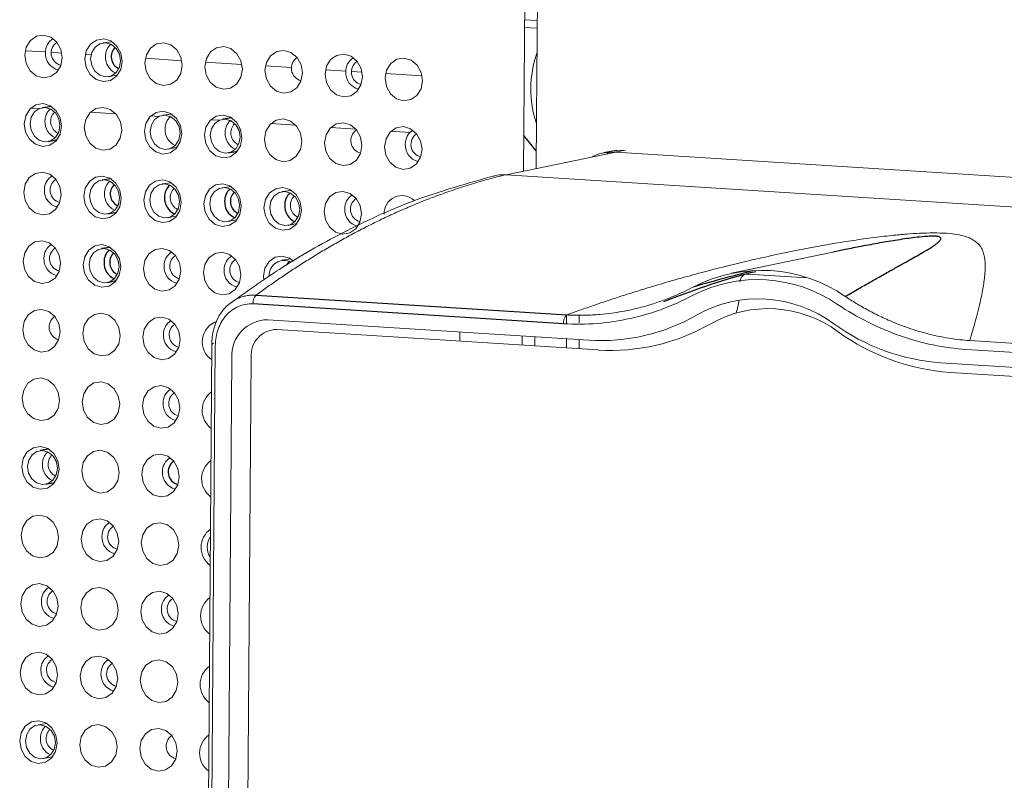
# Model space of a CAD drawing. Header units: millimetres. Extents: x -1472 to 1442, y -78 to 2620.
# Tile 21 of 102: x -1047 to -990, y 1075 to 1119. Entities that reach past the tile are written whole.
import ezdxf

# ---------------------------------------------------------------- set-up
doc = ezdxf.new("R2010")
doc.units = ezdxf.units.MM

msp = doc.modelspace()

# ---------------------------------------------------------------- linework, layer by layer
at = {"color": 144, "linetype": 'Continuous', "lineweight": 18}
for p, q in [((-1017.536, 1110.659), (-1017.46, 1121.002)), ((-1016.725, 1120.814), (-1016.776, 1113.853)), ((-1016.735, 1119.4), (-1017.471, 1119.447)), ((-1016.735, 1119.398), (-1017.471, 1119.445)), ((-1017.475, 1119.004), (-1016.738, 1118.957)), ((-1041.414, 1118.172), (-1041.931, 1118.102)), ((-1045.278, 1117.577), (-1046.454, 1117.652)), ((-1044.333, 1117.517), (-1044.941, 1117.556)), ((-1042.63, 1117.408), (-1042.968, 1117.43)), ((-1037.361, 1117.072), (-1039.482, 1117.208)), ((-1033.875, 1116.85), (-1035.996, 1116.985)), ((-1030.997, 1116.666), (-1032.51, 1116.763)), ((-1041.595, 1116.14), (-1041.084, 1116.246)), ((-1027.848, 1116.465), (-1029.024, 1116.54)), ((-1026.904, 1116.405), (-1027.511, 1116.444)), ((-1023.418, 1116.183), (-1025.538, 1116.318)), ((-1046.143, 1114.307), (-1045.671, 1114.277)), ((-1045.04, 1114.237), (-1044.925, 1114.229)), ((-1042.657, 1114.085), (-1041.207, 1113.992)), ((-1037.957, 1113.97), (-1038.474, 1113.9)), ((-1039.171, 1113.862), (-1038.699, 1113.832)), ((-1038.068, 1113.792), (-1037.953, 1113.785)), ((-1035.685, 1113.64), (-1035.213, 1113.61)), ((-1034.582, 1113.57), (-1034.467, 1113.562)), ((-1032.199, 1113.418), (-1030.749, 1113.325)), ((-1016.777, 1113.775), (-1016.798, 1110.811)), ((-1016.776, 1113.853), (-1016.775, 1113.853)), ((-1028.713, 1113.195), (-1027.263, 1113.103)), ((-1025.227, 1112.973), (-1024.125, 1112.903)), ((-1038.139, 1111.938), (-1037.627, 1112.044)), ((-1012.168, 1111.768), (-1018.544, 1110.451)), ((-1012.341, 1111.752), (-1011.606, 1111.878)), ((-943.992, 1107.418), (-1012.168, 1111.768)), ((-950.566, 1106.115), (-1018.544, 1110.451)), ((-1037.986, 1109.99), (-1038.504, 1109.92)), ((-1034.5, 1109.768), (-1035.018, 1109.698)), ((-1031.014, 1109.545), (-1031.532, 1109.475)), ((-1038.168, 1107.958), (-1037.657, 1108.064)), ((-1034.682, 1107.736), (-1034.171, 1107.842)), ((-1031.196, 1107.513), (-1030.685, 1107.619)), ((-999.213, 1106.033), (-1005.456, 1104.738)), ((-1031.044, 1105.565), (-1031.561, 1105.495)), ((-1004.53, 1104.681), (-1001.041, 1104.459)), ((-1032.381, 1102.035), (-1013.735, 1100.845)), ((-1015.027, 1102.31), (-1015.03, 1101.814)), ((-1014.292, 1102.325), (-1014.296, 1101.86)), ((-1013.2, 1100.28), (-1031.847, 1101.469)), ((-1021.226, 1101.323), (-1021.23, 1100.792)), ((-1017.611, 1100.561), (-1017.607, 1101.092)), ((-1016.871, 1101.045), (-1016.875, 1100.514)), ((-1015.037, 1100.928), (-1015.041, 1100.397)), ((-1014.303, 1100.882), (-1014.307, 1100.35)), ((-991.629, 1100.823), (-975.252, 1099.778)), ((-1036.236, 1016.95), (-1035.618, 1100.605)), ((-1035.421, 1100.536), (-1036.039, 1016.881)), ((-1035.618, 1100.605), (-1035.519, 1100.672)), ((-975.439, 1099.266), (-991.816, 1100.31)), ((-1035.058, 1018.309), (-1034.456, 1099.817)), ((-1033.341, 1099.873), (-1033.943, 1018.365)), ((-993.301, 1099.542), (-975.707, 1098.419)), ((-975.178, 1097.854), (-992.767, 1098.976)), ((-1045.193, 1078.597), (-1045.711, 1078.527)), ((-1045.375, 1076.565), (-1044.864, 1076.671))]:
    msp.add_line(p, q, dxfattribs=at)
at = {"color": 7, "linetype": 'Continuous', "lineweight": 25}
for p, q in [((-1044.929, 1114.414), (-1045.446, 1114.344)), ((-1034.471, 1113.747), (-1034.989, 1113.677)), ((-1045.111, 1112.382), (-1044.599, 1112.488)), ((-1016.791, 1111.832), (-1017.521, 1112.72)), ((-1034.653, 1111.715), (-1034.141, 1111.821)), ((-1012.134, 1111.85), (-1012.869, 1111.724)), ((-1041.472, 1110.212), (-1041.99, 1110.142)), ((-1041.654, 1108.18), (-1041.143, 1108.286)), ((-1041.502, 1106.233), (-1042.019, 1106.163)), ((-999.212, 1106.032), (-999.562, 1105.959)), ((-1041.684, 1104.201), (-1041.172, 1104.307)), ((-1033.05, 1103.466), (-1015.02, 1102.315)), ((-1015.207, 1101.802), (-1033.237, 1102.953)), ((-1045.076, 1094.516), (-1045.593, 1094.446)), ((-1045.258, 1092.484), (-1044.746, 1092.59))]:
    msp.add_line(p, q, dxfattribs=at)
at = {"color": 144, "linetype": 'Continuous', "lineweight": 18, "flags": 128}
for points in [[(-1044.31, 1117.249), (-1044.396, 1116.78), (-1044.634, 1116.393), (-1044.989, 1116.147), (-1045.405, 1116.079), (-1045.819, 1116.2), (-1046.17, 1116.491), (-1046.402, 1116.908), (-1046.481, 1117.387), (-1046.395, 1117.856), (-1046.157, 1118.243), (-1045.803, 1118.49), (-1045.386, 1118.557), (-1044.972, 1118.437), (-1044.621, 1118.145), (-1044.389, 1117.728), (-1044.31, 1117.249)], [(-1040.824, 1117.026), (-1040.91, 1116.557), (-1041.148, 1116.17), (-1041.503, 1115.924), (-1041.919, 1115.856), (-1042.333, 1115.977), (-1042.684, 1116.268), (-1042.916, 1116.685), (-1042.995, 1117.165), (-1042.909, 1117.634), (-1042.671, 1118.021), (-1042.317, 1118.267), (-1041.9, 1118.335), (-1041.486, 1118.214), (-1041.135, 1117.923), (-1040.903, 1117.506), (-1040.824, 1117.026)], [(-1040.921, 1117.061), (-1040.985, 1117.444), (-1041.17, 1117.778), (-1041.45, 1118.01), (-1041.782, 1118.107), (-1042.114, 1118.053), (-1042.398, 1117.856), (-1042.588, 1117.546), (-1042.657, 1117.172), (-1042.594, 1116.788), (-1042.408, 1116.455), (-1042.128, 1116.222), (-1041.796, 1116.126), (-1041.464, 1116.18), (-1041.181, 1116.377), (-1040.99, 1116.686), (-1040.921, 1117.061)], [(-1037.338, 1116.804), (-1037.424, 1116.335), (-1037.662, 1115.948), (-1038.017, 1115.702), (-1038.433, 1115.634), (-1038.848, 1115.755), (-1039.198, 1116.046), (-1039.43, 1116.463), (-1039.509, 1116.943), (-1039.423, 1117.412), (-1039.185, 1117.799), (-1038.831, 1118.045), (-1038.414, 1118.113), (-1038, 1117.992), (-1037.65, 1117.701), (-1037.417, 1117.284), (-1037.338, 1116.804)], [(-1033.852, 1116.582), (-1033.938, 1116.113), (-1034.176, 1115.726), (-1034.531, 1115.479), (-1034.947, 1115.412), (-1035.362, 1115.532), (-1035.712, 1115.823), (-1035.944, 1116.241), (-1036.023, 1116.72), (-1035.937, 1117.189), (-1035.699, 1117.576), (-1035.345, 1117.822), (-1034.928, 1117.89), (-1034.514, 1117.769), (-1034.164, 1117.478), (-1033.931, 1117.061), (-1033.852, 1116.582)], [(-1030.366, 1116.359), (-1030.452, 1115.89), (-1030.69, 1115.503), (-1031.045, 1115.257), (-1031.461, 1115.189), (-1031.876, 1115.31), (-1032.226, 1115.601), (-1032.458, 1116.018), (-1032.537, 1116.498), (-1032.451, 1116.967), (-1032.213, 1117.354), (-1031.859, 1117.6), (-1031.443, 1117.668), (-1031.028, 1117.547), (-1030.678, 1117.256), (-1030.445, 1116.839), (-1030.366, 1116.359)], [(-1026.88, 1116.137), (-1026.966, 1115.668), (-1027.205, 1115.281), (-1027.559, 1115.035), (-1027.975, 1114.967), (-1028.39, 1115.088), (-1028.74, 1115.379), (-1028.972, 1115.796), (-1029.051, 1116.275), (-1028.965, 1116.744), (-1028.727, 1117.131), (-1028.373, 1117.378), (-1027.957, 1117.445), (-1027.542, 1117.325), (-1027.192, 1117.033), (-1026.959, 1116.616), (-1026.88, 1116.137)], [(-1023.394, 1115.914), (-1023.48, 1115.445), (-1023.719, 1115.058), (-1024.073, 1114.812), (-1024.489, 1114.744), (-1024.904, 1114.865), (-1025.254, 1115.156), (-1025.486, 1115.573), (-1025.565, 1116.053), (-1025.479, 1116.522), (-1025.241, 1116.909), (-1024.887, 1117.155), (-1024.471, 1117.223), (-1024.056, 1117.102), (-1023.706, 1116.811), (-1023.473, 1116.394), (-1023.394, 1115.914)], [(-1044.339, 1113.269), (-1044.426, 1112.8), (-1044.664, 1112.413), (-1045.018, 1112.167), (-1045.434, 1112.099), (-1045.849, 1112.22), (-1046.199, 1112.511), (-1046.431, 1112.928), (-1046.511, 1113.408), (-1046.424, 1113.877), (-1046.186, 1114.264), (-1045.832, 1114.51), (-1045.416, 1114.578), (-1045.001, 1114.457), (-1044.651, 1114.166), (-1044.419, 1113.749), (-1044.339, 1113.269)], [(-1044.437, 1113.304), (-1044.5, 1113.687), (-1044.686, 1114.02), (-1044.966, 1114.253), (-1045.297, 1114.35), (-1045.63, 1114.295), (-1045.913, 1114.099), (-1046.103, 1113.789), (-1046.172, 1113.414), (-1046.109, 1113.031), (-1045.923, 1112.698), (-1045.643, 1112.465), (-1045.312, 1112.368), (-1044.979, 1112.423), (-1044.696, 1112.619), (-1044.506, 1112.929), (-1044.437, 1113.304)], [(-1040.853, 1113.047), (-1040.94, 1112.578), (-1041.178, 1112.191), (-1041.532, 1111.944), (-1041.948, 1111.877), (-1042.363, 1111.997), (-1042.713, 1112.289), (-1042.945, 1112.706), (-1043.025, 1113.185), (-1042.938, 1113.654), (-1042.7, 1114.041), (-1042.346, 1114.287), (-1041.93, 1114.355), (-1041.515, 1114.234), (-1041.165, 1113.943), (-1040.933, 1113.526), (-1040.853, 1113.047)], [(-1037.367, 1112.824), (-1037.454, 1112.355), (-1037.692, 1111.968), (-1038.046, 1111.722), (-1038.462, 1111.654), (-1038.877, 1111.775), (-1039.227, 1112.066), (-1039.459, 1112.483), (-1039.539, 1112.963), (-1039.452, 1113.432), (-1039.214, 1113.819), (-1038.86, 1114.065), (-1038.444, 1114.133), (-1038.029, 1114.012), (-1037.679, 1113.721), (-1037.447, 1113.304), (-1037.367, 1112.824)], [(-1037.465, 1112.859), (-1037.528, 1113.242), (-1037.714, 1113.576), (-1037.994, 1113.808), (-1038.325, 1113.905), (-1038.658, 1113.851), (-1038.941, 1113.654), (-1039.131, 1113.344), (-1039.2, 1112.97), (-1039.137, 1112.586), (-1038.951, 1112.253), (-1038.671, 1112.02), (-1038.34, 1111.924), (-1038.007, 1111.978), (-1037.724, 1112.175), (-1037.534, 1112.484), (-1037.465, 1112.859)], [(-1033.881, 1112.602), (-1033.968, 1112.133), (-1034.206, 1111.746), (-1034.56, 1111.5), (-1034.976, 1111.432), (-1035.391, 1111.553), (-1035.741, 1111.844), (-1035.973, 1112.261), (-1036.053, 1112.74), (-1035.966, 1113.209), (-1035.728, 1113.597), (-1035.374, 1113.843), (-1034.958, 1113.911), (-1034.543, 1113.79), (-1034.193, 1113.499), (-1033.961, 1113.081), (-1033.881, 1112.602)], [(-1033.979, 1112.636), (-1034.042, 1113.02), (-1034.228, 1113.353), (-1034.508, 1113.586), (-1034.839, 1113.682), (-1035.172, 1113.628), (-1035.455, 1113.431), (-1035.645, 1113.122), (-1035.714, 1112.747), (-1035.651, 1112.364), (-1035.465, 1112.03), (-1035.185, 1111.798), (-1034.854, 1111.701), (-1034.521, 1111.755), (-1034.238, 1111.952), (-1034.048, 1112.262), (-1033.979, 1112.636)], [(-1030.395, 1112.38), (-1030.482, 1111.911), (-1030.72, 1111.523), (-1031.074, 1111.277), (-1031.49, 1111.209), (-1031.905, 1111.33), (-1032.255, 1111.621), (-1032.488, 1112.039), (-1032.567, 1112.518), (-1032.481, 1112.987), (-1032.242, 1113.374), (-1031.888, 1113.62), (-1031.472, 1113.688), (-1031.057, 1113.567), (-1030.707, 1113.276), (-1030.475, 1112.859), (-1030.395, 1112.38)], [(-1026.909, 1112.157), (-1026.996, 1111.688), (-1027.234, 1111.301), (-1027.588, 1111.055), (-1028.004, 1110.987), (-1028.419, 1111.108), (-1028.769, 1111.399), (-1029.002, 1111.816), (-1029.081, 1112.296), (-1028.995, 1112.765), (-1028.756, 1113.152), (-1028.402, 1113.398), (-1027.986, 1113.466), (-1027.571, 1113.345), (-1027.221, 1113.054), (-1026.989, 1112.637), (-1026.909, 1112.157)], [(-1023.423, 1111.935), (-1023.51, 1111.466), (-1023.748, 1111.079), (-1024.102, 1110.833), (-1024.518, 1110.765), (-1024.933, 1110.886), (-1025.283, 1111.177), (-1025.516, 1111.594), (-1025.595, 1112.073), (-1025.509, 1112.542), (-1025.27, 1112.929), (-1024.916, 1113.176), (-1024.5, 1113.243), (-1024.085, 1113.123), (-1023.735, 1112.831), (-1023.503, 1112.414), (-1023.423, 1111.935)], [(-1012.496, 1111.756), (-1012.608, 1111.714), (-1012.762, 1111.645)], [(-1011.606, 1111.878), (-1012.116, 1111.853), (-1012.134, 1111.85)], [(-1044.369, 1109.289), (-1044.455, 1108.82), (-1044.693, 1108.433), (-1045.047, 1108.187), (-1045.464, 1108.119), (-1045.878, 1108.24), (-1046.228, 1108.531), (-1046.461, 1108.948), (-1046.54, 1109.428), (-1046.454, 1109.897), (-1046.216, 1110.284), (-1045.861, 1110.53), (-1045.445, 1110.598), (-1045.03, 1110.477), (-1044.68, 1110.186), (-1044.448, 1109.769), (-1044.369, 1109.289)], [(-1040.883, 1109.067), (-1040.969, 1108.598), (-1041.207, 1108.211), (-1041.561, 1107.965), (-1041.978, 1107.897), (-1042.392, 1108.018), (-1042.742, 1108.309), (-1042.975, 1108.726), (-1043.054, 1109.206), (-1042.968, 1109.675), (-1042.73, 1110.062), (-1042.375, 1110.308), (-1041.959, 1110.376), (-1041.544, 1110.255), (-1041.194, 1109.964), (-1040.962, 1109.547), (-1040.883, 1109.067)], [(-1040.98, 1109.102), (-1041.043, 1109.485), (-1041.229, 1109.818), (-1041.509, 1110.051), (-1041.841, 1110.148), (-1042.173, 1110.093), (-1042.456, 1109.897), (-1042.647, 1109.587), (-1042.716, 1109.212), (-1042.652, 1108.829), (-1042.467, 1108.496), (-1042.187, 1108.263), (-1041.855, 1108.166), (-1041.523, 1108.22), (-1041.239, 1108.417), (-1041.049, 1108.727), (-1040.98, 1109.102)], [(-1037.397, 1108.845), (-1037.483, 1108.376), (-1037.721, 1107.989), (-1038.075, 1107.742), (-1038.492, 1107.675), (-1038.906, 1107.795), (-1039.256, 1108.086), (-1039.489, 1108.504), (-1039.568, 1108.983), (-1039.482, 1109.452), (-1039.244, 1109.839), (-1038.889, 1110.085), (-1038.473, 1110.153), (-1038.058, 1110.032), (-1037.708, 1109.741), (-1037.476, 1109.324), (-1037.397, 1108.845)], [(-1037.494, 1108.879), (-1037.557, 1109.262), (-1037.743, 1109.596), (-1038.023, 1109.829), (-1038.355, 1109.925), (-1038.687, 1109.871), (-1038.97, 1109.674), (-1039.161, 1109.365), (-1039.23, 1108.99), (-1039.166, 1108.607), (-1038.981, 1108.273), (-1038.701, 1108.04), (-1038.369, 1107.944), (-1038.037, 1107.998), (-1037.754, 1108.195), (-1037.563, 1108.504), (-1037.494, 1108.879)], [(-1033.911, 1108.622), (-1033.997, 1108.153), (-1034.235, 1107.766), (-1034.589, 1107.52), (-1035.006, 1107.452), (-1035.42, 1107.573), (-1035.771, 1107.864), (-1036.003, 1108.281), (-1036.082, 1108.761), (-1035.996, 1109.23), (-1035.758, 1109.617), (-1035.403, 1109.863), (-1034.987, 1109.931), (-1034.573, 1109.81), (-1034.222, 1109.519), (-1033.99, 1109.102), (-1033.911, 1108.622)], [(-1034.008, 1108.657), (-1034.071, 1109.04), (-1034.257, 1109.373), (-1034.537, 1109.606), (-1034.869, 1109.703), (-1035.201, 1109.649), (-1035.484, 1109.452), (-1035.675, 1109.142), (-1035.744, 1108.767), (-1035.68, 1108.384), (-1035.495, 1108.051), (-1035.215, 1107.818), (-1034.883, 1107.721), (-1034.551, 1107.776), (-1034.268, 1107.972), (-1034.077, 1108.282), (-1034.008, 1108.657)], [(-1030.425, 1108.4), (-1030.511, 1107.931), (-1030.749, 1107.544), (-1031.103, 1107.298), (-1031.52, 1107.23), (-1031.934, 1107.351), (-1032.285, 1107.642), (-1032.517, 1108.059), (-1032.596, 1108.538), (-1032.51, 1109.007), (-1032.272, 1109.394), (-1031.917, 1109.641), (-1031.501, 1109.708), (-1031.087, 1109.588), (-1030.736, 1109.297), (-1030.504, 1108.879), (-1030.425, 1108.4)], [(-1030.522, 1108.434), (-1030.585, 1108.818), (-1030.771, 1109.151), (-1031.051, 1109.384), (-1031.383, 1109.48), (-1031.715, 1109.426), (-1031.998, 1109.229), (-1032.189, 1108.92), (-1032.258, 1108.545), (-1032.194, 1108.162), (-1032.009, 1107.828), (-1031.729, 1107.596), (-1031.397, 1107.499), (-1031.065, 1107.553), (-1030.782, 1107.75), (-1030.591, 1108.059), (-1030.522, 1108.434)], [(-1026.939, 1108.177), (-1027.025, 1107.708), (-1027.263, 1107.321), (-1027.617, 1107.075), (-1028.034, 1107.007), (-1028.448, 1107.128), (-1028.799, 1107.419), (-1029.031, 1107.836), (-1029.11, 1108.316), (-1029.024, 1108.785), (-1028.786, 1109.172), (-1028.431, 1109.418), (-1028.015, 1109.486), (-1027.601, 1109.365), (-1027.25, 1109.074), (-1027.018, 1108.657), (-1026.939, 1108.177)], [(-1044.398, 1105.31), (-1044.484, 1104.841), (-1044.723, 1104.454), (-1045.077, 1104.207), (-1045.493, 1104.14), (-1045.908, 1104.26), (-1046.258, 1104.552), (-1046.49, 1104.969), (-1046.569, 1105.448), (-1046.483, 1105.917), (-1046.245, 1106.304), (-1045.891, 1106.55), (-1045.475, 1106.618), (-1045.06, 1106.497), (-1044.71, 1106.206), (-1044.477, 1105.789), (-1044.398, 1105.31)], [(-1040.912, 1105.087), (-1040.998, 1104.618), (-1041.237, 1104.231), (-1041.591, 1103.985), (-1042.007, 1103.917), (-1042.422, 1104.038), (-1042.772, 1104.329), (-1043.004, 1104.746), (-1043.083, 1105.226), (-1042.997, 1105.695), (-1042.759, 1106.082), (-1042.405, 1106.328), (-1041.989, 1106.396), (-1041.574, 1106.275), (-1041.224, 1105.984), (-1040.991, 1105.567), (-1040.912, 1105.087)], [(-1041.01, 1105.122), (-1041.073, 1105.505), (-1041.259, 1105.839), (-1041.538, 1106.071), (-1041.87, 1106.168), (-1042.203, 1106.114), (-1042.486, 1105.917), (-1042.676, 1105.607), (-1042.745, 1105.233), (-1042.682, 1104.849), (-1042.496, 1104.516), (-1042.216, 1104.283), (-1041.885, 1104.187), (-1041.552, 1104.241), (-1041.269, 1104.438), (-1041.078, 1104.747), (-1041.01, 1105.122)], [(-1037.426, 1104.865), (-1037.512, 1104.396), (-1037.751, 1104.009), (-1038.105, 1103.763), (-1038.521, 1103.695), (-1038.936, 1103.816), (-1039.286, 1104.107), (-1039.518, 1104.524), (-1039.597, 1105.003), (-1039.511, 1105.472), (-1039.273, 1105.86), (-1038.919, 1106.106), (-1038.503, 1106.174), (-1038.088, 1106.053), (-1037.738, 1105.762), (-1037.505, 1105.344), (-1037.426, 1104.865)], [(-1033.94, 1104.643), (-1034.026, 1104.174), (-1034.265, 1103.786), (-1034.619, 1103.54), (-1035.035, 1103.472), (-1035.45, 1103.593), (-1035.8, 1103.884), (-1036.032, 1104.302), (-1036.111, 1104.781), (-1036.025, 1105.25), (-1035.787, 1105.637), (-1035.433, 1105.883), (-1035.017, 1105.951), (-1034.602, 1105.83), (-1034.252, 1105.539), (-1034.019, 1105.122), (-1033.94, 1104.643)], [(-1032.611, 1104.343), (-1032.625, 1104.559), (-1032.539, 1105.028), (-1032.301, 1105.415), (-1031.947, 1105.661), (-1031.531, 1105.729), (-1031.116, 1105.608), (-1030.884, 1105.442)], [(-1031.285, 1105.22), (-1031.172, 1105.371), (-1031.114, 1105.426)], [(-1044.428, 1101.33), (-1044.514, 1100.861), (-1044.752, 1100.474), (-1045.106, 1100.228), (-1045.522, 1100.16), (-1045.937, 1100.281), (-1046.287, 1100.572), (-1046.52, 1100.989), (-1046.599, 1101.469), (-1046.513, 1101.938), (-1046.274, 1102.325), (-1045.92, 1102.571), (-1045.504, 1102.639), (-1045.089, 1102.518), (-1044.739, 1102.227), (-1044.507, 1101.81), (-1044.428, 1101.33)], [(-1040.942, 1101.108), (-1041.028, 1100.639), (-1041.266, 1100.252), (-1041.62, 1100.005), (-1042.036, 1099.938), (-1042.451, 1100.058), (-1042.801, 1100.35), (-1043.034, 1100.767), (-1043.113, 1101.246), (-1043.027, 1101.715), (-1042.788, 1102.102), (-1042.434, 1102.348), (-1042.018, 1102.416), (-1041.603, 1102.295), (-1041.253, 1102.004), (-1041.021, 1101.587), (-1040.942, 1101.108)], [(-1037.456, 1100.885), (-1037.542, 1100.416), (-1037.78, 1100.029), (-1038.134, 1099.783), (-1038.55, 1099.715), (-1038.965, 1099.836), (-1039.315, 1100.127), (-1039.548, 1100.544), (-1039.627, 1101.024), (-1039.541, 1101.493), (-1039.302, 1101.88), (-1038.948, 1102.126), (-1038.532, 1102.194), (-1038.117, 1102.073), (-1037.767, 1101.782), (-1037.535, 1101.365), (-1037.456, 1100.885)], [(-1044.457, 1097.35), (-1044.543, 1096.881), (-1044.781, 1096.494), (-1045.136, 1096.248), (-1045.552, 1096.18), (-1045.966, 1096.301), (-1046.317, 1096.592), (-1046.549, 1097.009), (-1046.628, 1097.489), (-1046.542, 1097.958), (-1046.304, 1098.345), (-1045.949, 1098.591), (-1045.533, 1098.659), (-1045.119, 1098.538), (-1044.768, 1098.247), (-1044.536, 1097.83), (-1044.457, 1097.35)], [(-1040.971, 1097.128), (-1041.057, 1096.659), (-1041.295, 1096.272), (-1041.65, 1096.026), (-1042.066, 1095.958), (-1042.48, 1096.079), (-1042.831, 1096.37), (-1043.063, 1096.787), (-1043.142, 1097.266), (-1043.056, 1097.735), (-1042.818, 1098.123), (-1042.464, 1098.369), (-1042.047, 1098.437), (-1041.633, 1098.316), (-1041.282, 1098.025), (-1041.05, 1097.607), (-1040.971, 1097.128)], [(-1037.485, 1096.906), (-1037.571, 1096.437), (-1037.809, 1096.049), (-1038.164, 1095.803), (-1038.58, 1095.735), (-1038.994, 1095.856), (-1039.345, 1096.147), (-1039.577, 1096.565), (-1039.656, 1097.044), (-1039.57, 1097.513), (-1039.332, 1097.9), (-1038.978, 1098.146), (-1038.561, 1098.214), (-1038.147, 1098.093), (-1037.796, 1097.802), (-1037.564, 1097.385), (-1037.485, 1096.906)], [(-1044.486, 1093.371), (-1044.572, 1092.902), (-1044.811, 1092.515), (-1045.165, 1092.268), (-1045.581, 1092.201), (-1045.996, 1092.321), (-1046.346, 1092.613), (-1046.578, 1093.03), (-1046.657, 1093.509), (-1046.571, 1093.978), (-1046.333, 1094.365), (-1045.979, 1094.611), (-1045.563, 1094.679), (-1045.148, 1094.558), (-1044.798, 1094.267), (-1044.565, 1093.85), (-1044.486, 1093.371)], [(-1044.584, 1093.405), (-1044.647, 1093.788), (-1044.833, 1094.122), (-1045.113, 1094.355), (-1045.444, 1094.451), (-1045.777, 1094.397), (-1046.06, 1094.2), (-1046.25, 1093.891), (-1046.319, 1093.516), (-1046.256, 1093.133), (-1046.07, 1092.799), (-1045.79, 1092.566), (-1045.459, 1092.47), (-1045.126, 1092.524), (-1044.843, 1092.721), (-1044.653, 1093.03), (-1044.584, 1093.405)], [(-1041, 1093.148), (-1041.086, 1092.679), (-1041.325, 1092.292), (-1041.679, 1092.046), (-1042.095, 1091.978), (-1042.51, 1092.099), (-1042.86, 1092.39), (-1043.092, 1092.807), (-1043.172, 1093.287), (-1043.085, 1093.756), (-1042.847, 1094.143), (-1042.493, 1094.389), (-1042.077, 1094.457), (-1041.662, 1094.336), (-1041.312, 1094.045), (-1041.079, 1093.628), (-1041, 1093.148)], [(-1037.514, 1092.926), (-1037.6, 1092.457), (-1037.839, 1092.07), (-1038.193, 1091.824), (-1038.609, 1091.756), (-1039.024, 1091.877), (-1039.374, 1092.168), (-1039.606, 1092.585), (-1039.686, 1093.064), (-1039.599, 1093.533), (-1039.361, 1093.92), (-1039.007, 1094.167), (-1038.591, 1094.234), (-1038.176, 1094.114), (-1037.826, 1093.823), (-1037.593, 1093.405), (-1037.514, 1092.926)], [(-1044.516, 1089.391), (-1044.602, 1088.922), (-1044.84, 1088.535), (-1045.194, 1088.289), (-1045.61, 1088.221), (-1046.025, 1088.342), (-1046.375, 1088.633), (-1046.608, 1089.05), (-1046.687, 1089.529), (-1046.601, 1089.998), (-1046.362, 1090.386), (-1046.008, 1090.632), (-1045.592, 1090.7), (-1045.177, 1090.579), (-1044.827, 1090.288), (-1044.595, 1089.87), (-1044.516, 1089.391)], [(-1041.03, 1089.169), (-1041.116, 1088.7), (-1041.354, 1088.313), (-1041.708, 1088.066), (-1042.124, 1087.998), (-1042.539, 1088.119), (-1042.889, 1088.41), (-1043.122, 1088.828), (-1043.201, 1089.307), (-1043.115, 1089.776), (-1042.876, 1090.163), (-1042.522, 1090.409), (-1042.106, 1090.477), (-1041.691, 1090.356), (-1041.341, 1090.065), (-1041.109, 1089.648), (-1041.03, 1089.169)], [(-1037.544, 1088.946), (-1037.63, 1088.477), (-1037.868, 1088.09), (-1038.222, 1087.844), (-1038.638, 1087.776), (-1039.053, 1087.897), (-1039.403, 1088.188), (-1039.636, 1088.605), (-1039.715, 1089.085), (-1039.629, 1089.554), (-1039.39, 1089.941), (-1039.036, 1090.187), (-1038.62, 1090.255), (-1038.205, 1090.134), (-1037.855, 1089.843), (-1037.623, 1089.426), (-1037.544, 1088.946)], [(-1044.545, 1085.411), (-1044.631, 1084.942), (-1044.87, 1084.555), (-1045.224, 1084.309), (-1045.64, 1084.241), (-1046.055, 1084.362), (-1046.405, 1084.653), (-1046.637, 1085.07), (-1046.716, 1085.55), (-1046.63, 1086.019), (-1046.392, 1086.406), (-1046.038, 1086.652), (-1045.622, 1086.72), (-1045.207, 1086.599), (-1044.857, 1086.308), (-1044.624, 1085.891), (-1044.545, 1085.411)], [(-1041.059, 1085.189), (-1041.145, 1084.72), (-1041.384, 1084.333), (-1041.738, 1084.087), (-1042.154, 1084.019), (-1042.569, 1084.14), (-1042.919, 1084.431), (-1043.151, 1084.848), (-1043.23, 1085.327), (-1043.144, 1085.796), (-1042.906, 1086.183), (-1042.552, 1086.43), (-1042.136, 1086.497), (-1041.721, 1086.377), (-1041.371, 1086.086), (-1041.138, 1085.668), (-1041.059, 1085.189)], [(-1037.573, 1084.967), (-1037.659, 1084.497), (-1037.898, 1084.11), (-1038.252, 1083.864), (-1038.668, 1083.796), (-1039.083, 1083.917), (-1039.433, 1084.208), (-1039.665, 1084.625), (-1039.744, 1085.105), (-1039.658, 1085.574), (-1039.42, 1085.961), (-1039.066, 1086.207), (-1038.65, 1086.275), (-1038.235, 1086.154), (-1037.885, 1085.863), (-1037.652, 1085.446), (-1037.573, 1084.967)], [(-1044.574, 1081.432), (-1044.661, 1080.963), (-1044.899, 1080.576), (-1045.253, 1080.329), (-1045.669, 1080.261), (-1046.084, 1080.382), (-1046.434, 1080.673), (-1046.667, 1081.091), (-1046.746, 1081.57), (-1046.66, 1082.039), (-1046.421, 1082.426), (-1046.067, 1082.672), (-1045.651, 1082.74), (-1045.236, 1082.619), (-1044.886, 1082.328), (-1044.654, 1081.911), (-1044.574, 1081.432)], [(-1041.088, 1081.209), (-1041.175, 1080.74), (-1041.413, 1080.353), (-1041.767, 1080.107), (-1042.183, 1080.039), (-1042.598, 1080.16), (-1042.948, 1080.451), (-1043.181, 1080.868), (-1043.26, 1081.348), (-1043.174, 1081.817), (-1042.935, 1082.204), (-1042.581, 1082.45), (-1042.165, 1082.518), (-1041.75, 1082.397), (-1041.4, 1082.106), (-1041.168, 1081.689), (-1041.088, 1081.209)], [(-1037.602, 1080.987), (-1037.689, 1080.518), (-1037.927, 1080.131), (-1038.281, 1079.885), (-1038.697, 1079.817), (-1039.112, 1079.938), (-1039.462, 1080.229), (-1039.695, 1080.646), (-1039.774, 1081.125), (-1039.688, 1081.594), (-1039.449, 1081.981), (-1039.095, 1082.228), (-1038.679, 1082.295), (-1038.264, 1082.175), (-1037.914, 1081.883), (-1037.682, 1081.466), (-1037.602, 1080.987)], [(-1044.604, 1077.452), (-1044.69, 1076.983), (-1044.928, 1076.596), (-1045.282, 1076.35), (-1045.699, 1076.282), (-1046.113, 1076.403), (-1046.464, 1076.694), (-1046.696, 1077.111), (-1046.775, 1077.59), (-1046.689, 1078.059), (-1046.451, 1078.446), (-1046.096, 1078.693), (-1045.68, 1078.76), (-1045.266, 1078.64), (-1044.915, 1078.349), (-1044.683, 1077.931), (-1044.604, 1077.452)], [(-1044.701, 1077.486), (-1044.764, 1077.87), (-1044.95, 1078.203), (-1045.23, 1078.436), (-1045.562, 1078.532), (-1045.894, 1078.478), (-1046.177, 1078.281), (-1046.368, 1077.972), (-1046.437, 1077.597), (-1046.373, 1077.214), (-1046.188, 1076.88), (-1045.908, 1076.648), (-1045.576, 1076.551), (-1045.244, 1076.605), (-1044.961, 1076.802), (-1044.77, 1077.111), (-1044.701, 1077.486)], [(-1041.118, 1077.23), (-1041.204, 1076.761), (-1041.442, 1076.373), (-1041.796, 1076.127), (-1042.213, 1076.059), (-1042.627, 1076.18), (-1042.978, 1076.471), (-1043.21, 1076.888), (-1043.289, 1077.368), (-1043.203, 1077.837), (-1042.965, 1078.224), (-1042.61, 1078.47), (-1042.194, 1078.538), (-1041.78, 1078.417), (-1041.429, 1078.126), (-1041.197, 1077.709), (-1041.118, 1077.23)], [(-1037.632, 1077.007), (-1037.718, 1076.538), (-1037.956, 1076.151), (-1038.31, 1075.905), (-1038.727, 1075.837), (-1039.141, 1075.958), (-1039.492, 1076.249), (-1039.724, 1076.666), (-1039.803, 1077.146), (-1039.717, 1077.615), (-1039.479, 1078.002), (-1039.124, 1078.248), (-1038.708, 1078.316), (-1038.294, 1078.195), (-1037.943, 1077.904), (-1037.711, 1077.487), (-1037.632, 1077.007)]]:
    msp.add_lwpolyline(points, dxfattribs=at)
at = {"color": 144, "linetype": 'Continuous', "lineweight": 18}
for centre, radius, start, end in [((-1044.358, 1117.562), 0.922, 121.2575, 181.6658), ((-1044.206, 1117.521), 0.745, 123.6042, 255.8153), ((-1040.847, 1117.333), 0.946, 132.3206, 181.2143), ((-1044.299, 1117.486), 0.982, 177.0805, 256.6947), ((-1040.787, 1117.272), 1.007, 177.6662, 245.2164), ((-1010.929, 1115.423), 6.182, 160.28, 198.8738), ((-1030.263, 1116.632), 0.745, 123.6049, 255.8146), ((-1026.928, 1116.45), 0.922, 121.4361, 181.6585), ((-1026.777, 1116.41), 0.745, 123.5968, 255.8227), ((-1026.866, 1116.375), 0.985, 177.1583, 255.204), ((-1044.362, 1113.576), 0.946, 132.6364, 181.2014), ((-1044.216, 1113.545), 0.762, 134.9987, 243.6903), ((-1044.304, 1113.515), 1.005, 177.6398, 245.7514), ((-1037.39, 1113.131), 0.946, 132.6382, 181.2014), ((-1033.904, 1112.909), 0.946, 132.6449, 181.2011), ((-1033.758, 1112.878), 0.762, 134.9987, 243.6903), ((-1013.523, 1113.751), 3.253, 178.2029, 179.5774), ((-1037.332, 1113.07), 1.005, 177.6399, 245.7497), ((-1033.846, 1112.847), 1.005, 177.6402, 245.7433), ((-1026.805, 1112.43), 0.747, 124.9042, 255.4332), ((-1023.471, 1112.248), 0.922, 121.4361, 181.6585), ((-1023.32, 1112.208), 0.745, 123.5995, 255.8199), ((-1023.409, 1112.173), 0.985, 177.1583, 255.204), ((-1012.486, 1109.482), 2.274, 86.3525, 118.7589), ((-1044.417, 1109.603), 0.922, 121.2569, 181.6658), ((-1044.265, 1109.562), 0.745, 123.6047, 255.8148), ((-1040.906, 1109.374), 0.946, 132.3206, 181.2143), ((-1044.358, 1109.526), 0.982, 177.0805, 256.6953), ((-1040.846, 1109.313), 1.007, 177.6662, 245.2164), ((-1037.273, 1109.121), 0.762, 134.9987, 243.6903), ((-1030.301, 1108.676), 0.762, 134.9987, 243.6903), ((-1026.986, 1108.491), 0.922, 121.4361, 181.6585), ((-1026.835, 1108.45), 0.745, 123.6052, 255.8143), ((-1024.58, 1108.2), 1.043, 46.8855, 182.1136), ((-1026.925, 1108.415), 0.984, 177.1324, 255.7017), ((-1044.446, 1105.623), 0.922, 121.4361, 181.6585), ((-1044.293, 1105.583), 0.747, 124.9042, 255.4332), ((-1037.474, 1105.179), 0.922, 121.4361, 181.6585), ((-1044.384, 1105.548), 0.985, 177.1583, 255.204), ((-1037.323, 1105.138), 0.745, 123.6014, 255.818), ((-1033.988, 1104.956), 0.922, 121.2609, 181.6657), ((-1033.837, 1104.915), 0.745, 123.601, 255.8184), ((-1031.437, 1104.625), 0.852, 60.3006, 184.1929), ((-1037.412, 1105.103), 0.985, 177.1583, 255.204), ((-1033.929, 1104.879), 0.982, 177.0807, 256.6915), ((-1003.72, 1096.33), 8.573, 55.4144, 117.2853), ((-1003.943, 1096.182), 8.182, 55.4144, 117.2853), ((-1032.575, 1103.002), 0.664, 135.6916, 184.2394), ((-1003.895, 1095.923), 7.323, 53.3563, 119.3435), ((-1009.482, 1103.812), 4.508, 342.1816, 351.8333), ((-1003.332, 1095.875), 6.805, 53.3563, 119.3435), ((-1044.323, 1101.603), 0.747, 124.9042, 255.4332), ((-1037.503, 1101.199), 0.922, 121.4361, 181.6585), ((-1034.912, 1100.752), 1.265, 109.0564, 235.7013), ((-1032.383, 1099.956), 2.078, 89.9641, 183.8467), ((-1014.545, 1101.852), 0.664, 135.6916, 184.2394), ((-1013.028, 1111.921), 11.099, 266.3485, 299.9675), ((-1037.351, 1101.159), 0.747, 124.9042, 255.4332), ((-1031.848, 1099.973), 1.496, 89.9641, 183.8467), ((-1012.461, 1111.856), 11.6, 266.3485, 299.9675), ((-992.432, 1111.646), 12.135, 234.2371, 265.8943), ((-991.859, 1111.627), 12.683, 234.2371, 265.8943), ((-1037.441, 1101.123), 0.985, 177.1583, 255.204), ((-1037.532, 1097.219), 0.922, 121.4361, 181.6585), ((-1037.38, 1097.179), 0.747, 124.9042, 255.4332), ((-1034.868, 1096.783), 1.316, 125.8521, 233.3018), ((-1037.47, 1097.144), 0.985, 177.1583, 255.204), ((-1044.509, 1093.677), 0.946, 132.6446, 181.2011), ((-1044.363, 1093.647), 0.762, 134.9987, 243.6903), ((-1037.562, 1093.239), 0.922, 121.4361, 181.6585), ((-1044.451, 1093.616), 1.005, 177.6402, 245.7436), ((-1034.897, 1092.803), 1.316, 125.8521, 233.3018), ((-1037.5, 1093.164), 0.985, 177.1583, 255.204), ((-1041.078, 1089.482), 0.922, 121.2599, 181.6657), ((-1040.925, 1089.442), 0.747, 124.9042, 255.4332), ((-1034.927, 1088.823), 1.316, 125.8521, 233.3018), ((-1041.018, 1089.406), 0.982, 177.0806, 256.6924), ((-1034.795, 1088.85), 1.097, 145.6125, 213.5414), ((-1044.593, 1085.725), 0.922, 121.4361, 181.6585), ((-1044.44, 1085.685), 0.747, 124.9042, 255.4332), ((-1037.621, 1085.28), 0.922, 121.4361, 181.6585), ((-1034.956, 1084.843), 1.316, 125.8521, 233.3018), ((-1044.531, 1085.649), 0.985, 177.1583, 255.204), ((-1037.468, 1085.24), 0.747, 124.9042, 255.4332), ((-1037.559, 1085.205), 0.985, 177.1583, 255.204), ((-1044.622, 1081.745), 0.922, 121.4361, 181.6585), ((-1044.47, 1081.705), 0.747, 124.9042, 255.4332), ((-1041.136, 1081.523), 0.922, 121.2561, 181.6659), ((-1040.985, 1081.482), 0.745, 123.6001, 255.8194), ((-1034.985, 1080.864), 1.316, 125.8521, 233.3018), ((-1044.56, 1081.67), 0.985, 177.1583, 255.204), ((-1041.077, 1081.446), 0.982, 177.0804, 256.696), ((-1044.627, 1077.759), 0.946, 132.6367, 181.2014), ((-1044.48, 1077.728), 0.762, 134.9987, 243.6903), ((-1037.527, 1077.28), 0.747, 124.9042, 255.4332), ((-1035.015, 1076.884), 1.316, 125.8521, 233.3018), ((-1044.568, 1077.697), 1.005, 177.6398, 245.7511)]:
    msp.add_arc(centre, radius, start, end, dxfattribs=at)
at = {"color": 7, "linetype": 'Continuous', "lineweight": 25}
for centre, radius, start, end in [((-1040.703, 1117.302), 0.76, 134.2397, 245.1798), ((-1040.759, 1109.343), 0.762, 134.9987, 243.6903), ((-1037.42, 1109.152), 0.946, 132.3206, 181.2143), ((-1033.934, 1108.929), 0.946, 132.3206, 181.2143), ((-1033.787, 1108.898), 0.762, 134.9987, 243.6903), ((-1030.448, 1108.707), 0.946, 132.6438, 181.2011), ((-1037.36, 1109.091), 1.007, 177.6662, 245.2164), ((-1033.874, 1108.868), 1.007, 177.6662, 245.2164), ((-1030.389, 1108.645), 1.005, 177.6401, 245.7443), ((-1040.935, 1105.394), 0.946, 132.6454, 181.2011), ((-1040.789, 1105.363), 0.762, 134.9987, 243.6903), ((-1040.877, 1105.333), 1.005, 177.6402, 245.7428), ((-1037.41, 1093.199), 0.747, 124.9042, 255.4332)]:
    msp.add_arc(centre, radius, start, end, dxfattribs=at)
at = {"color": 144, "linetype": 'Continuous', "lineweight": 18}
for points, knots in [([(-1018.544, 1110.451), (-1018.72, 1110.408), (-1019.07, 1110.323), (-1019.592, 1110.185), (-1020.107, 1110.04), (-1020.615, 1109.889), (-1021.117, 1109.731), (-1021.613, 1109.567), (-1022.101, 1109.397), (-1022.583, 1109.221), (-1023.058, 1109.041), (-1023.527, 1108.855), (-1023.989, 1108.665), (-1024.444, 1108.471), (-1024.892, 1108.273), (-1025.334, 1108.072), (-1025.769, 1107.867), (-1026.197, 1107.658), (-1026.618, 1107.448), (-1027.032, 1107.234), (-1027.44, 1107.019), (-1027.841, 1106.801), (-1028.235, 1106.582), (-1028.623, 1106.361), (-1029.004, 1106.139), (-1029.378, 1105.916), (-1029.745, 1105.692), (-1030.105, 1105.468), (-1030.459, 1105.244), (-1030.806, 1105.02), (-1031.146, 1104.796), (-1031.48, 1104.572), (-1031.807, 1104.349), (-1032.127, 1104.127), (-1032.441, 1103.906), (-1032.748, 1103.686), (-1032.95, 1103.539), (-1033.05, 1103.466)], [0, 0, 0, 0, 0.036055, 0.071669, 0.106843, 0.141577, 0.175871, 0.209725, 0.243138, 0.276111, 0.308644, 0.340737, 0.37239, 0.403602, 0.434375, 0.464707, 0.494599, 0.524051, 0.553062, 0.581634, 0.609765, 0.637456, 0.664707, 0.691518, 0.717888, 0.743819, 0.769309, 0.794359, 0.818968, 0.843138, 0.866867, 0.890157, 0.913006, 0.935415, 0.957383, 0.978912, 1, 1, 1, 1]), ([(-1019.326, 1110.348), (-1019.246, 1110.376), (-1018.994, 1110.462), (-1018.726, 1110.455), (-1018.544, 1110.451)], [0, 0, 0, 0, 0.3192, 1, 1, 1, 1]), ([(-1019.229, 1110.388), (-1020.783, 1109.955), (-1023.728, 1109.135), (-1027.89, 1107.219), (-1031.431, 1105.213), (-1033.572, 1103.687), (-1034.505, 1103.021)], [0, 0, 0, 0, 0.303674, 0.575246, 0.814724, 1, 1, 1, 1]), ([(-1015.02, 1102.315), (-1014.734, 1102.418), (-1014.165, 1102.624), (-1013.309, 1102.92), (-1012.456, 1103.207), (-1011.605, 1103.484), (-1010.757, 1103.751), (-1009.291, 1104.197), (-1007.263, 1104.771), (-1004.511, 1105.462), (-1001.829, 1106.047), (-999.584, 1106.456), (-997.942, 1106.708), (-996.95, 1106.839), (-996.065, 1106.937), (-995.331, 1107.005), (-994.523, 1107.059), (-993.723, 1107.082), (-992.946, 1107.06), (-992.319, 1106.985), (-991.88, 1106.878), (-991.556, 1106.75), (-991.317, 1106.607), (-991.128, 1106.442), (-990.966, 1106.235), (-990.797, 1105.882), (-990.707, 1105.317), (-990.746, 1104.567), (-990.881, 1103.713), (-991.054, 1102.925), (-991.243, 1102.18), (-991.422, 1101.524), (-991.56, 1101.058), (-991.629, 1100.823)], [0, 0, 0, 0, 0.0212916, 0.0424125, 0.0633634, 0.0841449, 0.1047577, 0.1252024, 0.1904639, 0.250395, 0.319297, 0.3755922, 0.400588, 0.4255054, 0.4379768, 0.4548258, 0.4694426, 0.485239, 0.5009915, 0.5167551, 0.5325018, 0.5471005, 0.5639009, 0.5806517, 0.5995744, 0.6264143, 0.6824851, 0.7508828, 0.8104827, 0.8753139, 0.9162066, 0.957767, 1, 1, 1, 1]), ([(-1004.969, 1104.212), (-1004.969, 1104.27), (-1004.959, 1104.333), (-1004.915, 1104.453), (-1004.882, 1104.509), (-1004.796, 1104.601), (-1004.744, 1104.636), (-1004.637, 1104.677), (-1004.581, 1104.684), (-1004.53, 1104.681)], [0, 0, 0, 0, 0.25, 0.25, 0.5, 0.5, 0.75, 0.75, 1, 1, 1, 1]), ([(-1015.02, 1102.315), (-1014.905, 1102.309), (-1014.669, 1102.297), (-1014.305, 1102.291), (-1013.922, 1102.294), (-1013.522, 1102.31), (-1013.014, 1102.344), (-1012.243, 1102.43), (-1011.266, 1102.606), (-1010.266, 1102.871), (-1009.446, 1103.147), (-1008.778, 1103.412), (-1008.194, 1103.672), (-1007.827, 1103.859), (-1007.65, 1103.949)], [0, 0, 0, 0, 0.045093, 0.092734, 0.14285, 0.195359, 0.250172, 0.343328, 0.500426, 0.641105, 0.75033, 0.839506, 0.922636, 1, 1, 1, 1]), ([(-1035.618, 1100.605), (-1035.618, 1100.65), (-1035.618, 1100.761), (-1035.607, 1100.955), (-1035.577, 1101.21), (-1035.52, 1101.48), (-1035.407, 1101.854), (-1035.217, 1102.266), (-1034.895, 1102.709), (-1034.511, 1103.057), (-1034.134, 1103.271), (-1033.815, 1103.385), (-1033.564, 1103.443), (-1033.308, 1103.473), (-1033.136, 1103.468), (-1033.05, 1103.466)], [0, 0, 0, 0, 0.02906, 0.07046, 0.124934, 0.195473, 0.25014, 0.383072, 0.499759, 0.627689, 0.749291, 0.812292, 0.875303, 0.937983, 1, 1, 1, 1]), ([(-1007.693, 1103.454), (-1008.86, 1102.84), (-1010.073, 1102.392), (-1011.959, 1101.971), (-1012.601, 1101.872), (-1013.9, 1101.767), (-1014.552, 1101.761), (-1015.207, 1101.802)], [0, 0, 0, 0, 0.5, 0.5, 0.75, 0.75, 1, 1, 1, 1]), ([(-998.853, 1103.388), (-998.751, 1103.321), (-998.543, 1103.184), (-998.218, 1102.983), (-997.877, 1102.782), (-997.517, 1102.582), (-997.014, 1102.318), (-996.295, 1101.978), (-995.306, 1101.583), (-994.348, 1101.285), (-993.505, 1101.083), (-992.848, 1100.96), (-992.222, 1100.872), (-991.82, 1100.839), (-991.629, 1100.823)], [0, 0, 0, 0, 0.045916, 0.093833, 0.143809, 0.195903, 0.250172, 0.360222, 0.500379, 0.660798, 0.750336, 0.840432, 0.92378, 1, 1, 1, 1]), ([(-1033.237, 1102.953), (-1033.528, 1102.971), (-1033.817, 1102.92), (-1034.213, 1102.749), (-1034.342, 1102.675), (-1034.579, 1102.501), (-1034.688, 1102.401), (-1034.888, 1102.176), (-1034.979, 1102.05), (-1035.135, 1101.783), (-1035.201, 1101.641), (-1035.309, 1101.34), (-1035.35, 1101.183), (-1035.405, 1100.865), (-1035.42, 1100.702), (-1035.421, 1100.536)], [0, 0, 0, 0, 0.25, 0.25, 0.375, 0.375, 0.5, 0.5, 0.625, 0.625, 0.75, 0.75, 0.875, 0.875, 1, 1, 1, 1]), ([(-991.816, 1100.31), (-993.126, 1100.394), (-994.406, 1100.665), (-996.285, 1101.324), (-996.907, 1101.587), (-998.126, 1102.194), (-998.719, 1102.537), (-999.298, 1102.918)], [0, 0, 0, 0, 0.5, 0.5, 0.75, 0.75, 1, 1, 1, 1])]:
    msp.add_open_spline(points, degree=3, knots=knots, dxfattribs=at)
at = {"color": 7, "linetype": 'Continuous', "lineweight": 25}
for points, knots in [([(-998.853, 1103.388), (-998.591, 1103.541), (-998.11, 1103.821), (-997.417, 1104.217), (-996.758, 1104.589), (-996.126, 1104.944), (-995.561, 1105.259), (-995.088, 1105.523), (-994.692, 1105.747), (-994.351, 1105.943), (-994.061, 1106.116), (-993.819, 1106.267), (-993.623, 1106.4), (-993.468, 1106.518), (-993.358, 1106.62), (-993.293, 1106.719), (-993.292, 1106.798), (-993.402, 1106.853), (-993.525, 1106.874), (-993.633, 1106.883), (-993.76, 1106.887), (-993.968, 1106.883), (-994.344, 1106.858), (-994.801, 1106.808), (-995.32, 1106.739), (-996.002, 1106.636), (-996.885, 1106.487), (-997.887, 1106.3), (-998.671, 1106.146), (-999.093, 1106.057), (-999.212, 1106.032)], [0, 0, 0, 0, 0.0837639, 0.1537236, 0.2255007, 0.3015234, 0.366974, 0.4208222, 0.469353, 0.5125691, 0.5504747, 0.5853166, 0.6159268, 0.6423233, 0.6675678, 0.6882772, 0.7127713, 0.7250301, 0.7299367, 0.7344408, 0.7389098, 0.7438977, 0.7564374, 0.7804413, 0.801147, 0.8262741, 0.8766679, 0.9322604, 0.9808641, 1, 1, 1, 1]), ([(-1009.392, 1103.097), (-1007.773, 1103.706), (-1006.025, 1104.363), (-1004.186, 1104.81), (-1004.051, 1104.843)], [0, 0, 0, 0, 0.926639, 1, 1, 1, 1]), ([(-1004.238, 1104.867), (-1004.293, 1104.854), (-1004.832, 1104.72), (-1005.971, 1104.417), (-1007.048, 1104.117), (-1007.65, 1103.949)], [0, 0, 0, 0, 0.047297, 0.467722, 1, 1, 1, 1])]:
    msp.add_open_spline(points, degree=3, knots=knots, dxfattribs=at)

doc.saveas('drawing.dxf')
